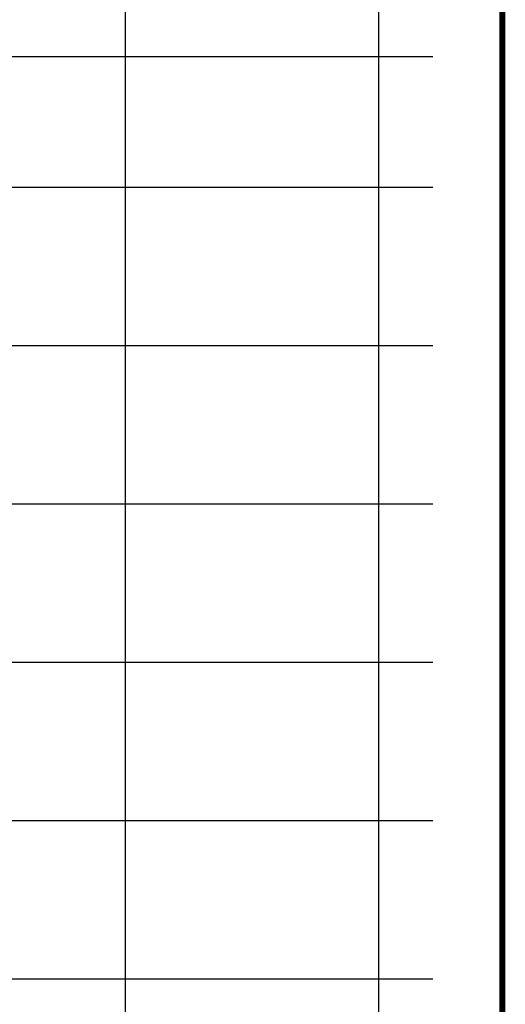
# Model space of a CAD drawing. Header units: millimetres. Extents: x 3445018 to 4174071, y -6064565 to -5122887.
# Tile 170 of 192: x 3892925 to 3905196, y -5325080 to -5300206. Entities that reach past the tile are written whole.
import ezdxf

# ---------------------------------------------------------------- set-up
doc = ezdxf.new("R2010")
doc.units = ezdxf.units.MM
doc.header["$MEASUREMENT"] = 0
doc.linetypes.add('CEN', pattern=[66, 60, -2, 2, -2])
for name, color, linetype in [('3', 3, 'CONTINUOUS'), ('A_GE_FORM', 7, 'CONTINUOUS'), ('CEN', 13, 'CEN')]:
    doc.layers.add(name, color=color, linetype=linetype)

# ---------------------------------------------------------------- blocks, each defined once
blk = doc.blocks.new('sheet _서영')
at = {"layer": 'A_GE_FORM', "const_width": 1.5}
blk.add_lwpolyline([(-361868.49, -1059038.93), (-362670.49, -1059038.93), (-362670.49, -1058483.93), (-361868.49, -1058483.93)], close=True, dxfattribs=at)

msp = doc.modelspace()

# ---------------------------------------------------------------- linework, layer by layer
at = {"layer": 'CEN'}
for p, q in [((3895590.642, -5293351.227), (3895590.642, -5349279.63)), ((3901990.642, -5293351.227), (3901990.642, -5349279.63)), ((3858653.706, -5301139.461), (3903361.475, -5301139.461)), ((3858653.706, -5304439.461), (3903361.475, -5304439.461)), ((3858653.706, -5308439.461), (3903361.475, -5308439.461)), ((3858653.706, -5312439.461), (3903361.475, -5312439.461)), ((3858653.706, -5316439.461), (3903361.475, -5316439.461)), ((3858653.706, -5320439.461), (3903361.475, -5320439.461)), ((3858653.706, -5324439.461), (3903361.475, -5324439.461))]:
    msp.add_line(p, q, dxfattribs=at)

# ---------------------------------------------------------------- block references
at = {"layer": '3', "xscale": 100, "yscale": 100, "zscale": 100, "rotation": 270}
msp.add_blockref('sheet _서영', (109753514.9, -41550781.593), dxfattribs=at)

doc.saveas('drawing.dxf')
